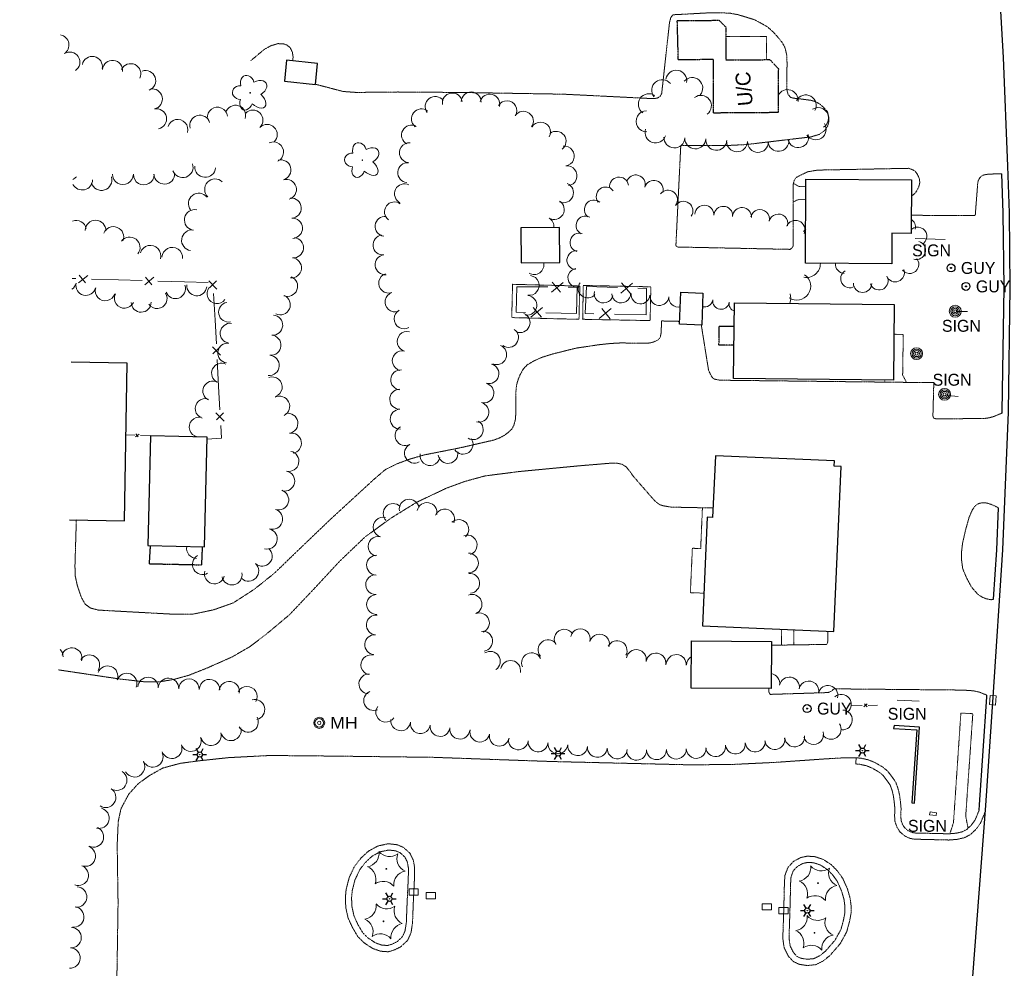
# Model space of a CAD drawing. Extents: x 386588 to 390135, y 96998 to 113606.
# Tile 33 of 92: x 387482 to 387879, y 100133 to 100516. Entities that reach past the tile are written whole.
import ezdxf
from ezdxf.enums import TextEntityAlignment as Align

# ---------------------------------------------------------------- set-up
doc = ezdxf.new("R2010")
doc.units = 0
doc.header["$MEASUREMENT"] = 0
doc.linetypes.add('Wisdot3', pattern=[0.1875, 0.125, -0.0625])
doc.linetypes.add('Wisdot5', pattern=[0.1, 0.05, -0.05])
for name, color, linetype, lineweight in [('E_BLD', 241, 'Continuous', 25), ('E_BLD_Name', 241, 'Continuous', 15), ('E_DRN', 40, 'Continuous', 15), ('E_DWY', 2, 'Wisdot3', 15), ('E_LAND_Vegetation', 3, 'Continuous', 15), ('E_LTG', 21, 'Continuous', 25), ('E_MISCPROP', 30, 'Continuous', 15), ('E_MISCPROP_HvyDash', 241, 'Wisdot3', 25), ('E_MISCPROP_Railing', 30, 'Continuous', 15), ('E_PATH_Sidewalk', 2, 'Wisdot5', 15), ('E_RDWY', 21, 'Continuous', 25), ('E_SGN', 21, 'Continuous', 15), ('E_UTL_EGuyWire', 200, 'Continuous', 25), ('E_UTL_MH', 30, 'Continuous', 15), ('E_WAL', 40, 'Continuous', 25)]:
    doc.layers.add(name, color=color, linetype=linetype, lineweight=lineweight)
doc.styles.add('Style-dot_font5', font='dot_font5.shx')
doc.styles.add('Style-IGR_FONT_0', font='dot_font15.shx')

# ---------------------------------------------------------------- blocks, each defined once
blk = doc.blocks.new('GUY')
at = {"layer": 'E_UTL_EGuyWire'}
for radius in [4, 0.5]:
    blk.add_circle((0, 0), radius, dxfattribs=at)
at = {"layer": 'E_UTL_EGuyWire', "style": 'Style-dot_font5'}
blk.add_text('GUY', height=12, dxfattribs=at).set_placement((10, 0), align=Align.MIDDLE_LEFT)
blk = doc.blocks.new('INLET')
at = {"layer": 'E_DRN', "flags": 128}
blk.add_lwpolyline([(-7.5, 10), (7.5, 10), (7.5, 0), (-7.5, 0)], close=True, dxfattribs=at)
blk = doc.blocks.new('LPOL')
at = {"layer": 'E_LTG'}
for p, q in [((-4, 0), (-1.5, 0)), ((-0.75, 1.3), (-2, 3.46)), ((0.75, 1.3), (2, 3.46)), ((1.5, 0), (4, 0)), ((-2, -3.46), (-0.75, -1.3)), ((2, -3.46), (0.75, -1.3))]:
    blk.add_line(p, q, dxfattribs=at)
for radius in [1.5, 1.5, 1.5, 0.125]:
    blk.add_circle((0, 0), radius, dxfattribs=at)
blk = doc.blocks.new('MH')
at = {"layer": 'E_UTL_MH'}
for radius in [5, 4, 1.5]:
    blk.add_circle((0, 0), radius, dxfattribs=at)
at = {"layer": 'E_UTL_MH', "style": 'Style-dot_font5', "width": 1.111111}
blk.add_text('MH', height=10.8, dxfattribs=at).set_placement((10, 0), align=Align.MIDDLE_LEFT)
blk = doc.blocks.new('CTRE')
at = {"layer": 'E_LAND_Vegetation'}
blk.add_circle((0, 0), 0.223, dxfattribs=at)
for centre, start, end in [((-11.97, 8.96), 280.2067, 5.9716), ((1.81, 14.92), 220.2113, 305.9762), ((13.83, 5.89), 160.2113, 245.9762), ((-13.83, -5.9), 340.2113, 65.9762), ((-1.81, -14.93), 40.2113, 125.9762)]:
    blk.add_arc(centre, 7.87, start, end, dxfattribs=at)
at = {"layer": 'E_LAND_Vegetation', "extrusion": (0, 0, -1)}
blk.add_arc((-12.03, -9.04), 7.87, 354.0728, 79.7489, dxfattribs=at)
blk = doc.blocks.new('POLE')
at = {"layer": 'E_MISCPROP'}
for radius in [4.46, 3.35, 2.23, 1.12]:
    blk.add_circle((0, 0), radius, dxfattribs=at)
blk = doc.blocks.new('SIGN')
at = {"layer": 'E_SGN', "lineweight": 13, "style": 'Style-dot_font5'}
blk.add_text('SIGN', height=12, dxfattribs=at).set_placement((0, 0), align=Align.MIDDLE_CENTER)
blk = doc.blocks.new('DTRE')
at = {"layer": 'E_LAND_Vegetation'}
blk.add_circle((-0.18, 0), 0.183, dxfattribs=at)
for centre, major_axis, ratio in [((-1.87, 5.32), (1.36, -4.98), 0.782863), ((4.06, 2.74), (-5.27, -2.93), 0.691916), ((-5.87, 0.15), (4.93, -0.12), 0.832022), ((-2.49, -5.24), (1.8, 4.86), 0.716896), ((3.54, -3.71), (-5.01, 4.58), 0.560249)]:
    blk.add_ellipse(centre, major_axis=major_axis, ratio=ratio, start_param=1.570796, end_param=4.712389, dxfattribs=at)

msp = doc.modelspace()

# ---------------------------------------------------------------- linework, layer by layer
at = {"layer": 'E_BLD'}
for p, q in [((387589.29, 100499.36), (387588.39, 100490.98)), ((387601.81, 100498.01), (387589.29, 100499.36)), ((387589.29, 100499.36), (387589.29, 100499.36)), ((387600.91, 100489.63), (387601.81, 100498.01)), ((387601.81, 100498.01), (387601.81, 100498.01)), ((387588.39, 100490.98), (387600.91, 100489.63)), ((387600.91, 100489.63), (387600.91, 100489.63)), ((387798.64, 100417.48), (387798.8, 100451.36)), ((387798.8, 100451.36), (387798.8, 100451.36)), ((387798.8, 100451.36), (387841.31, 100451.16)), ((387841.31, 100451.16), (387841.2, 100429.55)), ((387841.31, 100451.16), (387841.31, 100451.16)), ((387699.37, 100431.93), (387683.77, 100431.75)), ((387683.77, 100431.75), (387683.94, 100417.61)), ((387699.37, 100431.93), (387699.37, 100431.93)), ((387699.53, 100417.79), (387699.37, 100431.93)), ((387833.48, 100429.58), (387833.42, 100417.31)), ((387841.2, 100429.55), (387833.48, 100429.58)), ((387833.48, 100429.58), (387833.48, 100429.58)), ((387683.94, 100417.61), (387699.53, 100417.79)), ((387683.94, 100417.61), (387683.94, 100417.61)), ((387833.42, 100417.31), (387798.64, 100417.48)), ((387798.64, 100417.48), (387798.64, 100417.48)), ((387833.42, 100417.31), (387833.42, 100417.31)), ((387747.83, 100392.86), (387748.34, 100405.76)), ((387748.34, 100405.76), (387757.26, 100405.41)), ((387757.26, 100405.41), (387756.75, 100392.5)), ((387757.26, 100405.41), (387757.26, 100405.41)), ((387769.63, 100370.96), (387769.94, 100401.58)), ((387769.94, 100401.58), (387834.41, 100400.92)), ((387834.41, 100400.92), (387834.1, 100370.3)), ((387747.83, 100392.86), (387747.83, 100392.86)), ((387756.75, 100392.5), (387747.83, 100392.86)), ((387756.75, 100392.5), (387756.75, 100392.5)), ((387525.04, 100377.13), (387502.38, 100377.56)), ((387523.85, 100313.63), (387525.04, 100377.13)), ((387525.04, 100377.13), (387525.04, 100377.13)), ((387834.1, 100370.3), (387769.63, 100370.96)), ((387769.63, 100370.96), (387769.63, 100370.96)), ((387834.1, 100370.3), (387834.1, 100370.3)), ((387534.37, 100347.9), (387533.3, 100303.65)), ((387557.28, 100347.34), (387534.37, 100347.9)), ((387556.21, 100303.09), (387557.28, 100347.34)), ((387557.28, 100347.34), (387557.28, 100347.34)), ((387762.26, 100339.89), (387761.16, 100314.94)), ((387810.28, 100337.77), (387762.26, 100339.89)), ((387810.19, 100335.6), (387810.28, 100337.77)), ((387810.28, 100337.77), (387810.28, 100337.77)), ((387810, 100268.97), (387812.94, 100335.48)), ((387812.94, 100335.48), (387810.19, 100335.6)), ((387810.19, 100335.6), (387810.19, 100335.6)), ((387501.72, 100314.04), (387523.85, 100313.63)), ((387758.97, 100315.03), (387757.05, 100271.31)), ((387761.16, 100314.94), (387758.97, 100315.03)), ((387758.97, 100315.03), (387758.97, 100315.03)), ((387761.16, 100314.94), (387761.16, 100314.94)), ((387523.85, 100313.63), (387523.85, 100313.63)), ((387533.3, 100303.65), (387533.3, 100303.65)), ((387533.3, 100303.65), (387556.21, 100303.09)), ((387757.05, 100271.31), (387810, 100268.97)), ((387810, 100268.97), (387810, 100268.97)), ((387752.53, 100246.13), (387752.64, 100265.16)), ((387752.64, 100265.16), (387752.64, 100265.16)), ((387752.64, 100265.16), (387784.9, 100264.98)), ((387784.9, 100264.98), (387784.79, 100245.95)), ((387784.9, 100264.98), (387784.9, 100264.98)), ((387784.79, 100245.95), (387752.53, 100246.13)), ((387784.79, 100245.95), (387784.79, 100245.95))]:
    msp.add_line(p, q, dxfattribs=at)
at = {"layer": 'E_DWY', "flags": 128}
for points in [[(387807.98, 100476.43), (387807.51, 100478.54), (387805.88, 100480.37), (387804.59, 100481.54), (387802.94, 100482.51), (387801.11, 100483.14), (387799.25, 100483.39), (387796.26, 100483.8), (387793.76, 100484.05), (387792.55, 100484.41), (387791.57, 100485.61), (387791.06, 100487.55), (387791.16, 100498.31), (387791.01, 100501.57), (387790.3, 100504.51), (387789.2, 100506.5), (387787.67, 100508.4), (387785.62, 100510.73), (387783.28, 100512.81), (387780.77, 100514.24), (387778.11, 100515.65), (387774.85, 100516.68), (387771.31, 100517.74), (387768.24, 100518.31), (387764.19, 100518.51), (387760, 100518.49), (387745.95, 100517.73), (387744.99, 100517.59), (387744.28, 100516.55), (387743.76, 100514.68), (387740.6, 100485.95), (387739.96, 100484.76), (387738.95, 100484.12), (387737.31, 100483.86), (387700.92, 100485.67), (387659.47, 100486.36), (387634.18, 100486.55), (387622.57, 100486.46), (387618.08, 100486.32), (387612.09, 100486.76), (387600.91, 100489.69)], [(387574.7, 100499.05), (387580.28, 100503.72), (387583.11, 100505.25), (387585.82, 100506.05), (387587.99, 100505.99), (387589.57, 100505.42), (387590.75, 100504.45), (387591.65, 100502.56), (387591.92, 100500.6), (387591.75, 100499.09)], [(387841.28, 100444.66), (387841.89, 100444.97), (387843.03, 100445.94), (387843.58, 100446.9), (387843.99, 100447.64), (387844.47, 100448.81), (387844.69, 100449.96), (387844.61, 100451.3), (387844.18, 100452.44), (387843.52, 100453.72), (387842.85, 100454.57), (387841.82, 100455.22), (387840.21, 100455.77), (387803.52, 100455.05), (387799.61, 100454.41), (387796.83, 100453.12), (387794.99, 100452.14), (387794.09, 100450.93), (387793.68, 100449.54), (387793.57, 100424.28), (387793.1, 100423.59), (387792.34, 100423.09), (387747.17, 100424.03), (387746.44, 100424.39), (387746.34, 100424.87), (387748.3, 100464.98), (387766.2, 100464.92), (387774.76, 100465.36), (387800.79, 100468.44), (387804.19, 100469.46), (387806.45, 100471.08), (387807.56, 100472.9), (387808.04, 100474.72), (387807.98, 100476.43)], [(387877.85, 100453.59), (387872.46, 100453.43), (387870.4, 100453.07), (387869.58, 100452.61), (387868.94, 100452.01), (387868.39, 100450.99), (387868.1, 100450.11), (387867.07, 100436.68), (387841.24, 100436.84)], [(387747.88, 100394.05), (387740.54, 100394.22), (387740.39, 100389.51), (387740.01, 100387.66), (387739.53, 100386.95), (387738.65, 100386.31), (387737.54, 100385.82), (387736.15, 100385.41), (387734.84, 100385.23), (387724.01, 100385.35), (387719.95, 100385.13), (387715.25, 100384.62), (387705.95, 100383.24), (387696.73, 100380.92), (387691.91, 100379.41), (387688.9, 100378.02), (387686.44, 100376.57), (387684.83, 100374.93), (387683.47, 100372.48), (387682.62, 100370.36), (387682.01, 100368.15), (387681.76, 100364.98), (387681.8, 100357.59), (387681.6, 100354.53), (387680.99, 100352.21), (387680.2, 100350.7), (387679.09, 100349.6), (387677.4, 100348.23), (387675.09, 100347.01), (387672.9, 100346.19), (387659.4, 100343.08), (387644.78, 100340.19), (387638.61, 100338.39), (387634.02, 100336.68), (387629.23, 100334.35), (387624.63, 100330.43), (387607.34, 100314.54), (387593.23, 100301.05), (387584.44, 100292.54), (387576.29, 100286.02), (387567.77, 100280.51), (387559.76, 100277.7), (387551.48, 100275.97), (387543.76, 100275.95), (387523.9, 100277.03), (387513.35, 100277.62), (387510.24, 100278.43), (387508.11, 100279.94), (387506.53, 100282.66), (387504.91, 100287.41), (387504.03, 100291.41), (387503.93, 100295.38), (387504.49, 100313.99)], [(387877.92, 100357.08), (387874.26, 100355.57), (387872.53, 100355.13), (387870.47, 100354.83), (387851.04, 100354.79), (387850.25, 100355.04), (387850, 100355.9), (387850.36, 100369.4), (387839.27, 100369.45), (387764.13, 100370.32), (387762.73, 100370.57), (387761.88, 100370.76), (387761.05, 100371.35), (387760.27, 100372.65), (387759.49, 100374.4), (387756.59, 100392.51)], [(387497.36, 100253.49), (387522.08, 100249.82), (387532.41, 100248.65), (387537.98, 100248.69), (387543.74, 100249.63), (387549.81, 100251.31), (387557.52, 100254.37), (387567.31, 100258.73), (387574.42, 100262.83), (387581.01, 100267.82), (387590.51, 100275.79), (387601.19, 100287.07), (387610.64, 100297.25), (387620.96, 100307.12), (387631.38, 100314.69), (387641.75, 100321.09), (387653.89, 100326.83), (387661.25, 100329.52), (387669.43, 100331.74), (387683.11, 100333.49), (387707.23, 100335.79), (387720.53, 100336.9), (387722.41, 100336.91), (387724.61, 100336.4), (387726.37, 100335.3), (387727.75, 100333.56), (387729.15, 100331.6), (387730.95, 100329.51), (387733, 100327.16), (387734.73, 100325.18), (387736.41, 100323.24), (387738.07, 100321.41), (387739.79, 100320.14), (387741.27, 100319.68), (387744.3, 100319.14), (387761.33, 100318.79)], [(387874.38, 100281.96), (387873.59, 100281.78), (387871.45, 100282.19), (387869.9, 100282.81), (387868.08, 100284.02), (387865.54, 100286.92), (387863.52, 100290.7), (387862.02, 100294.31), (387861.59, 100297.58), (387861.51, 100300.77), (387861.97, 100304.62), (387863.13, 100309.76), (387864.57, 100314.92), (387865.83, 100317.91), (387866.99, 100319.62), (387868.39, 100320.58), (387869.96, 100320.9), (387871.4, 100320.87), (387873.5, 100320.24), (387876.4, 100318.92)], [(387807.66, 100269.08), (387807.54, 100264.43), (387807.05, 100263.78), (387784.89, 100263.44)], [(387783.76, 100245.96), (387783.83, 100244.56), (387784.36, 100243.62), (387807.75, 100244.36), (387809.17, 100245), (387810.09, 100245.86), (387862.06, 100245.36), (387866.34, 100245.06), (387868.82, 100244.52), (387871.8, 100243.28)], [(387481.64, 100046.3), (387487.47, 100048.04), (387492.64, 100050.21), (387496.36, 100052.3), (387499.72, 100055.17), (387503.14, 100059.56), (387505.56, 100063.93), (387509.65, 100074.27), (387513.76, 100085.99), (387517.39, 100097.37), (387518.81, 100104.48), (387520, 100114.9), (387520.91, 100132.64), (387521.32, 100159.54), (387520.97, 100182.89), (387521.38, 100192.3), (387522.48, 100197.48), (387525.62, 100203.38), (387529.43, 100207.59), (387533.77, 100210.76), (387539.35, 100213.91), (387546.43, 100215.82), (387554.1, 100216.85), (387565.96, 100218.12), (387582.51, 100218.98), (387608.02, 100218.74), (387648.36, 100218.24), (387697.18, 100216.52), (387751.33, 100215.23), (387768.23, 100215.33), (387786.45, 100216.2), (387806.43, 100217.6), (387814.23, 100218.05), (387819.08, 100218.07)], [(387819.08, 100218.07), (387818.83, 100215.58), (387820.66, 100215.4), (387823.2, 100214.84), (387825.56, 100213.85), (387828.46, 100212.18), (387829.81, 100211.03), (387831.01, 100209.53), (387832.73, 100207.13), (387833.62, 100204.66), (387834.1, 100202.5), (387834.42, 100199.94), (387834.66, 100197.51), (387834.54, 100194.61), (387834.72, 100192.17), (387835.53, 100189.98), (387836.7, 100188.17), (387838.62, 100186.53), (387840.69, 100185.59), (387842.29, 100185.24), (387856.46, 100184.89), (387859.76, 100185.16), (387862.82, 100185.87), (387865.19, 100187.14), (387867.44, 100189.27), (387869.21, 100191.72), (387870.94, 100195.93)], [(387819.08, 100218.07), (387821.06, 100217.87), (387823.95, 100217.23), (387826.68, 100216.1), (387829.91, 100214.23), (387831.61, 100212.78), (387833, 100211.04), (387834.96, 100208.31), (387836.02, 100205.36), (387836.56, 100202.93), (387836.91, 100200.21), (387837.16, 100197.58), (387837.05, 100194.65), (387837.19, 100192.7), (387837.78, 100191.1), (387838.6, 100189.83), (387839.98, 100188.66), (387841.48, 100187.97), (387842.59, 100187.73), (387856.39, 100187.4), (387859.37, 100187.64), (387861.93, 100188.23), (387863.71, 100189.19), (387865.55, 100190.93), (387867.01, 100192.94), (387868.63, 100196.88)], [(387640.42, 100159.78), (387640.08, 100151.23), (387639.46, 100147.39), (387638.1, 100144.39), (387635.3, 100141.81), (387632.7, 100140.53), (387630.28, 100139.82), (387627.17, 100140.05), (387624.05, 100141.15), (387620.56, 100143.43), (387618.03, 100145.94), (387615.88, 100149.59), (387614.12, 100153.41), (387613.18, 100157.63), (387613, 100161.54), (387613.31, 100164.94), (387614.53, 100169.69), (387616.63, 100174.17), (387619.33, 100177.66), (387622.36, 100180.45), (387626.23, 100182.52), (387630.34, 100183.39), (387633.83, 100183), (387636.41, 100181.92), (387639.04, 100179.59), (387640.38, 100176.83), (387640.95, 100173.73), (387640.89, 100169.55)], [(387637.92, 100159.88), (387637.59, 100151.48), (387637.04, 100148.12), (387636.03, 100145.89), (387633.87, 100143.89), (387631.79, 100142.87), (387630.01, 100142.35), (387627.69, 100142.52), (387625.16, 100143.41), (387622.14, 100145.38), (387620.02, 100147.49), (387618.1, 100150.75), (387616.5, 100154.21), (387615.67, 100157.97), (387615.5, 100161.48), (387615.78, 100164.51), (387616.89, 100168.84), (387618.77, 100172.86), (387621.18, 100175.96), (387623.82, 100178.4), (387627.09, 100180.15), (387630.47, 100180.86), (387633.2, 100180.55), (387635.06, 100179.77), (387637.01, 100178.04), (387637.99, 100176.05), (387638.45, 100173.52), (387638.39, 100169.59)], [(387789.79, 100155.25), (387789.45, 100145.34), (387789.98, 100141.45), (387791.61, 100138.15), (387793.69, 100135.89), (387795.96, 100134.79), (387799.25, 100134.28), (387802.69, 100134.61), (387805.76, 100136.13), (387808.42, 100138.27), (387812.54, 100143.01), (387815.23, 100147.87), (387816.36, 100152.06), (387817.04, 100155.61), (387816.97, 100158.53), (387816.59, 100161.47), (387815.5, 100165.26), (387813.61, 100169.45), (387811.44, 100172.47), (387808.95, 100174.98), (387805.7, 100177.09), (387802.29, 100178.21), (387799.31, 100178.37), (387796.73, 100177.83), (387793.79, 100176.29), (387791.47, 100173.74), (387790.31, 100170.6), (387790.1, 100167.55), (387790.02, 100163.74)], [(387792.29, 100155.17), (387791.96, 100145.46), (387792.4, 100142.2), (387793.7, 100139.57), (387795.2, 100137.93), (387796.71, 100137.21), (387799.32, 100136.8), (387802, 100137.06), (387804.41, 100138.25), (387806.67, 100140.08), (387810.48, 100144.45), (387812.9, 100148.82), (387813.93, 100152.62), (387814.54, 100155.81), (387814.47, 100158.34), (387814.13, 100160.96), (387813.15, 100164.4), (387811.44, 100168.2), (387809.53, 100170.85), (387807.36, 100173.03), (387804.62, 100174.82), (387801.83, 100175.73), (387799.51, 100175.85), (387797.58, 100175.45), (387795.34, 100174.28), (387793.65, 100172.42), (387792.78, 100170.07), (387792.6, 100167.44), (387792.52, 100163.69)], [(387638.39, 100169.59), (387637.92, 100159.88)], [(387640.88, 100169.47), (387640.42, 100159.76)], [(387790.02, 100163.75), (387789.79, 100155.24)], [(387792.52, 100163.69), (387792.29, 100155.17)]]:
    msp.add_lwpolyline(points, dxfattribs=at)
at = {"layer": 'E_LAND_Vegetation'}
for centre, radius, start, end in [((387497.45, 100505.53), 4.08, 300.8717, 80.3856), ((387501.87, 100498.59), 4.08, 303.1104, 123.1104), ((387510.91, 100496.81), 4.08, 348.4443, 168.4443), ((387519.08, 100495.23), 4.08, 353.6991, 173.6991), ((387526.43, 100493.88), 4.08, 334.954, 154.954), ((387532.44, 100491.13), 4.08, 289.9582, 109.9582), ((387746.49, 100491.08), 4.23, 350.523, 170.523), ((387740.82, 100487.29), 4.23, 39.1554, 219.1554), ((387752.92, 100488.13), 4.23, 319.1316, 139.1316), ((387535.12, 100483.71), 4.08, 281.9066, 101.9066), ((387649.22, 100480.73), 4.01, 36.8887, 216.8887), ((387656.13, 100482.12), 4.01, 9.3288, 189.3288), ((387663.74, 100482.56), 4.01, 358.2272, 178.2272), ((387671.25, 100481.67), 4.01, 345.396, 165.396), ((387735.42, 100481.62), 4.23, 55.149, 235.149), ((387756.41, 100480.97), 4.23, 307.062, 127.062), ((387791.39, 100483.27), 4.23, 352.538, 153.2393), ((387798.7, 100481.13), 4.23, 331.7737, 151.7737), ((387568.69, 100477.13), 4.08, 342.7677, 162.7677), ((387678.19, 100479.03), 4.01, 329.269, 149.269), ((387536.8, 100475.73), 4.08, 281.9066, 101.9066), ((387554.32, 100473.1), 4.08, 16.1523, 196.1523), ((387561.37, 100476.34), 4.08, 6.3854, 186.3854), ((387575.69, 100475.18), 4.08, 314.8942, 134.8942), ((387643.67, 100475.71), 4.01, 51.5873, 231.5873), ((387684.82, 100474.77), 4.01, 325.2298, 145.2298), ((387734.49, 100474.73), 4.23, 90.6994, 270.6994), ((387803.67, 100476.01), 4.23, 301.4369, 121.4369), ((387545.39, 100471.41), 4.08, 342.3914, 162.3914), ((387581.45, 100469.4), 4.08, 314.8942, 134.8942), ((387639.68, 100469.15), 4.01, 61.4439, 241.4439), ((387691.77, 100470.43), 4.01, 330.2433, 150.2433), ((387802.7, 100471.5), 4.23, 213.1669, 33.1669), ((387698, 100466.68), 4.01, 307.1694, 127.1694), ((387738.14, 100470.25), 4.23, 161.2897, 341.2897), ((387795.64, 100468.34), 4.23, 195.082, 15.082), ((387584.01, 100462.35), 4.08, 295.1221, 115.1221), ((387638.8, 100462.05), 4.01, 85.6324, 265.6324), ((387701.37, 100460.7), 4.01, 277.7888, 97.7888), ((387745.71, 100468.21), 4.23, 177.6647, 357.6647), ((387754.16, 100467.86), 4.23, 177.6647, 357.6647), ((387762.66, 100467.28), 4.23, 175.9982, 355.9982), ((387771.02, 100466.69), 4.23, 178.3431, 358.3431), ((387779.48, 100466.44), 4.23, 178.3431, 358.3431), ((387787.67, 100466.86), 4.23, 185.4594, 5.4594), ((387547.37, 100456.21), 4.2, 199.2962, 19.2962), ((387586.97, 100455.1), 4.08, 285.7659, 105.7659), ((387638.15, 100454.03), 4.01, 85.2274, 265.2274), ((387523.28, 100453.39), 4.2, 179.4999, 359.4999), ((387531.68, 100453.32), 4.2, 179.4999, 359.4999), ((387539.99, 100453.62), 4.2, 182.3392, 2.3392), ((387556.46, 100456.33), 4.2, 175.8436, 355.8436), ((387702.45, 100452.75), 4.01, 277.7888, 97.7888), ((387730.14, 100449.29), 3.81, 343.1775, 163.1775), ((387501.4, 100455.19), 4.2, 292.8114, 317.9742), ((387506.84, 100451.23), 4.2, 208.2564, 358.7496), ((387514.62, 100451.06), 4.2, 196.7723, 16.7723), ((387560.46, 100447.29), 4.2, 46.9621, 226.9621), ((387589.18, 100447.25), 4.08, 285.7659, 105.7659), ((387636.84, 100445.49), 4.01, 63.3372, 243.3372), ((387701.01, 100445.9), 4.01, 248.1197, 68.1197), ((387723.41, 100448.42), 3.81, 8.8323, 188.8323), ((387737.44, 100447.09), 3.81, 343.1775, 163.1775), ((387553.92, 100441.55), 4.2, 37.7412, 217.7412), ((387718.01, 100444.41), 3.81, 36.8912, 216.8912), ((387743.15, 100443.13), 3.81, 322.9564, 142.9564), ((387591.13, 100439.75), 4.08, 273.3989, 93.3989), ((387632.8, 100438.22), 4.01, 53.8332, 233.8332), ((387697.29, 100439.16), 4.01, 238.6843, 58.6843), ((387713.21, 100439.14), 3.81, 51.4062, 231.4062), ((387749.38, 100438.66), 3.81, 324.4925, 144.4925), ((387552.31, 100434.96), 4.2, 79.3709, 259.3709), ((387757.8, 100437.06), 3.81, 356.7195, 176.7195), ((387765.42, 100436.63), 3.81, 356.7195, 176.7195), ((387773.01, 100436.15), 3.81, 356.3453, 176.3453), ((387780.26, 100435.33), 3.81, 346.3452, 166.3452), ((387787.67, 100433.53), 3.81, 346.3452, 166.3452), ((387504.4, 100430.53), 4.2, 13.8585, 109.6821), ((387512.23, 100430.64), 4.2, 358.3424, 178.3424), ((387591.61, 100431.6), 4.08, 273.3989, 93.3989), ((387629, 100432.38), 4.01, 82.8262, 262.8262), ((387693.12, 100432.31), 4.01, 354.2948, 58.6843), ((387709.88, 100432.71), 3.81, 63.4564, 243.4564), ((387794.56, 100430.98), 3.81, 337.9102, 157.9102), ((387839.25, 100432.12), 3.69, 346.605, 57.505), ((387519.42, 100428.05), 4.2, 337.7798, 157.7798), ((387551.15, 100426.73), 4.2, 82.1704, 262.1704), ((387707.44, 100425.86), 3.81, 73.8455, 253.8455), ((387800.61, 100427.74), 3.81, 119.8766, 136.6479), ((387843.85, 100428.38), 3.69, 309.1595, 129.1595), ((387525.98, 100423.82), 4.2, 322.104, 142.104), ((387592.03, 100423.76), 4.08, 264.2737, 84.2737), ((387628.15, 100424.85), 4.01, 96.0852, 276.0852), ((387843.32, 100422.7), 3.69, 254.0112, 74.0112), ((387534.37, 100420.49), 4.2, 342.6791, 162.6791), ((387543.18, 100419.66), 4.2, 356.4884, 176.4884), ((387706.19, 100418.7), 3.81, 84.5806, 264.5806), ((387591.22, 100415.64), 4.08, 264.2737, 84.2737), ((387629.01, 100416.87), 4.01, 96.0852, 276.0852), ((387689.1, 100416.94), 4.01, 240.0986, 11.1099), ((387799.02, 100417.34), 5.59, 258.6931, 1.1293), ((387814.39, 100417.05), 3.69, 174.2526, 267.5251), ((387840.62, 100417.05), 3.69, 219.6814, 39.6814), ((387630.5, 100409.44), 4.01, 108.5556, 288.5556), ((387706.58, 100411.61), 3.81, 99.3604, 279.3604), ((387816.49, 100411.28), 3.69, 120.6581, 300.6581), ((387834.79, 100413.65), 3.69, 201.4112, 21.4112), ((387500.53, 100410.4), 4.01, 302.6776, 346.4369), ((387508.32, 100408.52), 4.01, 166.4369, 346.4369), ((387589.66, 100408.22), 4.08, 248.9001, 68.9001), ((387687.15, 100408.54), 4.01, 261.4226, 81.4226), ((387710.69, 100407.3), 3.81, 142.104, 322.104), ((387795.11, 100408.22), 5.59, 235.6579, 55.6579), ((387821.64, 100409.41), 3.69, 179.4607, 359.4607), ((387828.26, 100410.41), 3.69, 199.0884, 19.0884), ((387516.15, 100406.36), 4.01, 162.9171, 342.9171), ((387537.1, 100403.24), 4.01, 213.9035, 33.9035), ((387544.51, 100407.22), 4.01, 200.046, 20.046), ((387553.09, 100408.38), 4.01, 173.9473, 353.9473), ((387561.23, 100405.24), 4.01, 142.6966, 322.6966), ((387633.05, 100401.84), 4.01, 108.5556, 288.5556), ((387717.15, 100405.28), 3.81, 166.6608, 346.6608), ((387724.27, 100405.28), 3.81, 181.8336, 1.8336), ((387732.08, 100404.93), 3.81, 175.097, 355.097), ((387523.87, 100403.36), 4.01, 154.3294, 334.3294), ((387530.63, 100401.76), 4.01, 180.6978, 0.6978), ((387565.9, 100397.76), 4.01, 100.9059, 280.9059), ((387586.7, 100400.74), 4.08, 245.5839, 65.5839), ((387686.2, 100400.51), 4.01, 263.2441, 83.2441), ((387739.68, 100404.28), 3.81, 175.097, 355.097), ((387747.28, 100403.63), 3.81, 175.097, 282.6068), ((387757.89, 100403.21), 3.35, 255.4308, 351.7263), ((387764.52, 100402.25), 3.35, 171.7263, 351.7263), ((387771.14, 100401.28), 3.35, 171.7263, 248.3694), ((387787.09, 100403.23), 5.59, 340.3312, 19.4966), ((387636.67, 100395.11), 4.01, 119.9117, 299.9117), ((387683.48, 100393.53), 4.01, 247.4534, 67.4534), ((387566.55, 100389.27), 4.01, 82.9317, 262.9317), ((387583.65, 100392.55), 4.08, 265.1257, 85.1257), ((387637.89, 100385.93), 4.01, 75.9777, 255.9777), ((387678.83, 100387.54), 4.01, 234.6478, 54.6478), ((387565.57, 100381.32), 4.01, 82.9317, 262.9317), ((387582.95, 100384.43), 4.08, 265.1257, 85.1257), ((387635.95, 100378.14), 4.01, 75.9777, 255.9777), ((387674.04, 100380.62), 4.01, 246.8533, 66.8533), ((387582.26, 100376.29), 4.08, 265.1257, 85.1257), ((387563.08, 100373.17), 4.01, 64.0372, 244.0372), ((387635.29, 100370.45), 4.01, 85.2698, 265.2698), ((387670.94, 100372.94), 4.01, 255.1413, 75.1413), ((387559.55, 100365.96), 4.01, 63.6639, 243.6639), ((387583.45, 100367.59), 4.08, 289.691, 109.691), ((387634.92, 100362.64), 4.01, 91.3798, 271.3798), ((387668.88, 100365.18), 4.01, 255.1413, 75.1413), ((387556.44, 100358.88), 4.01, 71.8324, 251.8324), ((387586.49, 100359.78), 4.08, 296.7638, 116.7638), ((387635.11, 100354.62), 4.01, 91.3798, 271.3798), ((387666.87, 100357.39), 4.01, 255.8112, 75.8112), ((387554.05, 100351.46), 4.01, 78.7017, 258.7017), ((387589.77, 100352.94), 4.08, 280.1606, 100.1606), ((387664.6, 100350.37), 4.01, 238.0109, 58.0109), ((387637.1, 100347.97), 4.01, 118.0825, 298.0825), ((387552.48, 100343.6), 4.01, 78.7017, 104.5348), ((387591.22, 100344.91), 4.08, 280.1606, 100.1606), ((387660.48, 100344.5), 4.01, 214.3188, 34.3188), ((387590.17, 100337.64), 4.08, 258.0779, 78.0779), ((387640.88, 100340.89), 4.01, 118.0825, 298.0825), ((387647.15, 100339.9), 4.01, 169.1274, 349.1274), ((387654.39, 100340.78), 4.01, 189.6254, 9.6254), ((387588.48, 100329.66), 4.08, 258.0779, 78.0779), ((387586.08, 100322.06), 4.08, 252.2639, 72.2639), ((387638.74, 100318.31), 4.01, 10.2335, 190.2335), ((387583.6, 100314.29), 4.08, 252.2639, 72.2639), ((387632.29, 100316.58), 4.01, 45.5641, 225.5641), ((387645.92, 100316.96), 4.01, 348.9252, 168.9252), ((387653.06, 100314.35), 4.01, 336.9257, 156.9257), ((387628.21, 100311.08), 4.01, 75.235, 255.235), ((387658.76, 100310.12), 4.01, 313.4318, 133.4318), ((387581.44, 100306.32), 4.08, 255.1044, 75.1044), ((387626.17, 100303.32), 4.01, 75.235, 255.235), ((387662.14, 100303.86), 4.01, 290.0857, 110.0857), ((387553.04, 100302.52), 4.08, 169.4616, 269.5154), ((387579.43, 100299.4), 4.08, 228.0705, 48.0705), ((387555.4, 100296.04), 4.08, 120.0555, 300.0555), ((387625.57, 100295.73), 4.01, 87.2531, 267.2531), ((387662.64, 100296.59), 4.01, 269.9364, 89.9364), ((387573.97, 100293.34), 4.08, 228.0705, 48.0705), ((387560.21, 100292.3), 4.08, 164.9076, 344.9076), ((387567.26, 100291.85), 4.08, 191.5542, 11.5542), ((387625.24, 100287.89), 4.01, 92.3838, 272.3838), ((387663.14, 100288.41), 4.01, 275.4643, 95.4643), ((387625.58, 100279.87), 4.01, 92.3838, 272.3838), ((387664.1, 100279.93), 4.01, 291.759, 111.759), ((387625.51, 100271.63), 4.01, 85.2742, 265.2742), ((387667.07, 100272.48), 4.01, 291.759, 111.759), ((387624.85, 100263.64), 4.01, 85.2742, 265.2742), ((387668.41, 100265.06), 4.01, 277.8509, 97.8509), ((387701.29, 100265.86), 4.01, 32.025, 212.025), ((387707.78, 100265.99), 4.01, 345.138, 165.138), ((387715.54, 100263.93), 4.01, 345.138, 165.138), ((387502.68, 100258.27), 4.12, 343.8722, 163.8722), ((387694.77, 100261.62), 4.01, 39.1556, 219.1556), ((387722.62, 100261.24), 4.01, 332.8193, 152.8193), ((387495.05, 100258.84), 4.12, 359.7521, 44.521), ((387509.76, 100255.44), 4.12, 327.6547, 147.6547), ((387623.28, 100255.51), 4.01, 77.0314, 257.0314), ((387671.48, 100256.97), 4.01, 303.2216, 123.2216), ((387688.12, 100256.39), 4.01, 25.2575, 205.2575), ((387730.37, 100257.65), 4.01, 349.8894, 169.8894), ((387738.27, 100256.25), 4.01, 349.8894, 169.8894), ((387746.47, 100255.66), 4.01, 356.1565, 176.1565), ((387754.57, 100255.42), 4.01, 119.3924, 178.62), ((387517.12, 100250.97), 4.12, 338.9002, 158.9002), ((387679.65, 100253.27), 4.01, 349.0052, 169.0052), ((387524.81, 100248), 4.12, 338.9002, 158.9002), ((387533.43, 100246.41), 4.12, 357.3317, 177.3317), ((387622.49, 100247.83), 4.01, 85.8436, 265.8436), ((387784.22, 100248.02), 4.01, 349.5939, 81.3072), ((387792.11, 100246.57), 4.01, 349.5939, 169.5939), ((387541.67, 100246.03), 4.12, 357.3317, 177.3317), ((387549.95, 100245.74), 4.12, 358.7535, 178.7535), ((387558.2, 100245.56), 4.12, 358.7535, 178.7535), ((387566.15, 100244.71), 4.12, 351.6149, 171.6149), ((387573.31, 100242.72), 4.12, 331.0243, 151.0243), ((387799.92, 100244.99), 4.01, 347.8504, 167.8504), ((387807.67, 100243.21), 4.01, 345.8933, 165.8933), ((387624.43, 100241.13), 4.01, 112.9338, 292.9338), ((387813.06, 100239.61), 4.01, 309.8952, 129.8952), ((387576.34, 100237.48), 4.12, 283.5877, 103.5877), ((387629.3, 100236.45), 4.01, 144.476, 324.476), ((387573.77, 100232.51), 4.12, 208.3579, 28.3579), ((387813.47, 100233.31), 4.01, 267.0364, 87.0364), ((387635.36, 100232.96), 4.01, 171.706, 351.706), ((387643.29, 100231.8), 4.01, 171.706, 351.706), ((387651.22, 100230.69), 4.01, 172.299, 352.299), ((387808.96, 100229.52), 4.01, 214.1722, 34.1722), ((387558.83, 100227.12), 4.12, 193.8274, 13.8274), ((387566.84, 100229.09), 4.12, 193.8274, 13.8274), ((387659.17, 100229.61), 4.01, 172.299, 352.299), ((387667.24, 100228.43), 4.01, 168.0458, 348.0458), ((387675.09, 100226.77), 4.01, 168.0458, 348.0458), ((387794.21, 100226.49), 4.01, 186.3728, 6.3728), ((387801.86, 100227.42), 4.01, 195.7662, 15.7662), ((387542.99, 100221.88), 4.12, 200.3971, 20.3971), ((387550.71, 100224.76), 4.12, 200.3971, 20.3971), ((387682.78, 100225.31), 4.01, 174.0442, 354.0442), ((387690.76, 100224.48), 4.01, 174.0442, 354.0442), ((387698.72, 100223.69), 4.01, 174.7513, 354.7513), ((387706.71, 100222.95), 4.01, 174.7513, 354.7513), ((387714.67, 100222.26), 4.01, 175.7083, 355.7083), ((387762.32, 100222.56), 4.01, 187.5328, 7.5328), ((387770.33, 100223.6), 4.01, 186.0799, 6.0799), ((387778.31, 100224.45), 4.01, 186.0799, 6.0799), ((387786.21, 100225.4), 4.01, 188.0648, 8.0648), ((387535.36, 100218.36), 4.12, 204.8623, 24.8623), ((387722.67, 100221.67), 4.01, 175.7083, 355.7083), ((387730.48, 100221.08), 4.01, 181.6865, 1.6865), ((387738.49, 100221.31), 4.01, 181.6865, 1.6865), ((387746.5, 100221.56), 4.01, 182.0587, 2.0587), ((387754.52, 100221.84), 4.01, 182.0587, 2.0587), ((387527.95, 100214.42), 4.12, 209.4955, 29.4955), ((387520.79, 100209.01), 4.12, 237.0288, 57.0288), ((387516.3, 100202.09), 4.12, 237.0288, 57.0288), ((387513.65, 100193.68), 4.12, 255.8096, 75.8096), ((387511.37, 100186.12), 4.12, 246.2138, 66.2138), ((387508.13, 100178.4), 4.12, 249.9344, 69.9344), ((387505.3, 100170.65), 4.12, 249.9344, 69.9344), ((387504.58, 100161.91), 4.12, 266.1708, 86.1708), ((387503.46, 100153.88), 4.12, 262.0693, 82.0693), ((387502.39, 100145.54), 4.12, 267.0106, 87.0106), ((387501.95, 100137.3), 4.12, 267.0106, 87.0106)]:
    msp.add_arc(centre, radius, start, end, dxfattribs=at)
at = {"layer": 'E_MISCPROP_HvyDash', "flags": 128}
msp.add_lwpolyline([(387746.89, 100515.35), (387763.77, 100515.47), (387766.52, 100512.65), (387766.51, 100499.51), (387784.22, 100499.6), (387787.65, 100495.96), (387787.58, 100478.24), (387761.5, 100478.06), (387761.48, 100499.64), (387747.31, 100499.5)], close=True, dxfattribs=at)
for points in [[(387769.77, 100384.51), (387763.7, 100384.47), (387763.84, 100392.15), (387769.85, 100392.15)], [(387534.28, 100303.62), (387533.84, 100296.32), (387555.1, 100295.87), (387555.39, 100303.11)]]:
    msp.add_lwpolyline(points, dxfattribs=at)
at = {"layer": 'E_MISCPROP_Railing'}
for p, q in [((387505.41, 100409.61), (387509.06, 100412.6)), ((387505.66, 100412.71), (387508.25, 100409.59)), ((387532.08, 100408.81), (387535.73, 100411.81)), ((387532.33, 100411.91), (387534.92, 100408.79)), ((387557.92, 100410.4), (387561.21, 100407.02)), ((387561.03, 100410.41), (387558.14, 100407.57)), ((387696.12, 100405.76), (387700.8, 100409.79)), ((387696.36, 100409.82), (387699.84, 100405.82)), ((387724.11, 100405.49), (387728.89, 100409.41)), ((387724.44, 100409.54), (387727.83, 100405.46)), ((387692.47, 100399.69), (387687.78, 100395.78)), ((387692.17, 100395.69), (387688.79, 100399.69)), ((387720.19, 100399.2), (387715.38, 100395.19)), ((387719.88, 100395.09), (387716.42, 100399.2)), ((387559.36, 100383.76), (387562.65, 100380.38)), ((387562.46, 100383.77), (387559.58, 100380.93)), ((387560.79, 100357.12), (387564.08, 100353.74)), ((387563.9, 100357.13), (387561.01, 100354.29)), ((387528.42, 100347.49), (387529.77, 100348.59)), ((387528.52, 100348.64), (387529.47, 100347.48)), ((387823.47, 100239.81), (387822.11, 100238.56)), ((387823.44, 100238.6), (387822.36, 100239.76))]:
    msp.add_line(p, q, dxfattribs=at)
at = {"layer": 'E_MISCPROP_Railing', "flags": 128}
for points in [[(387502.74, 100411.36), (387504.35, 100411.31)], [(387510.65, 100411.12), (387521.49, 100410.8)], [(387521.49, 100410.8), (387531.02, 100410.51)], [(387537.32, 100410.32), (387548.15, 100410)], [(387548.15, 100410), (387557.68, 100409.72)], [(387559.86, 100405.31), (387560.45, 100394.48)], [(387685.71, 100397.68), (387681.96, 100397.76), (387682.21, 100408.02)], [(387682.21, 100408.02), (387694.68, 100407.95)], [(387702.92, 100407.9), (387706.47, 100407.88), (387706.18, 100397.25)], [(387713.25, 100397.14), (387709.74, 100397.22), (387710.23, 100408.09)], [(387710.23, 100408.09), (387722.72, 100407.71)], [(387730.97, 100407.47), (387734.48, 100407.36), (387734.27, 100396.66)], [(387706.18, 100397.25), (387693.86, 100397.51)], [(387560.45, 100394.48), (387560.96, 100384.96)], [(387734.27, 100396.66), (387721.62, 100396.95)], [(387561.3, 100378.67), (387561.88, 100367.84)], [(387561.88, 100367.84), (387562.4, 100358.32)], [(387562.74, 100352.03), (387563.01, 100346.96), (387557.26, 100346.59)], [(387524.5, 100348.25), (387528.03, 100348.12)], [(387530.36, 100348.04), (387534.37, 100347.9)], [(387821.46, 100239.11), (387817.21, 100238.99)], [(387827.66, 100239.27), (387823.93, 100239.17)]]:
    msp.add_lwpolyline(points, dxfattribs=at)
at = {"layer": 'E_PATH_Sidewalk', "flags": 128}
for points in [[(387766.52, 100508.93), (387782.86, 100508.97), (387782.94, 100499.6)], [(387798.79, 100448.47), (387795.95, 100448.48), (387793.72, 100449.69)], [(387798.77, 100443.22), (387795.87, 100443.24), (387793.65, 100442.21)], [(387839.31, 100369.45), (387837.79, 100372.39), (387838.04, 100388.75), (387834.29, 100388.84)], [(387830.58, 100369.55), (387830.61, 100370.34)], [(387757.63, 100284.46), (387752.16, 100284.61), (387752.98, 100302.55), (387756.33, 100302.44), (387757.03, 100318.88)], [(387788.92, 100269.9), (387788.87, 100263.5)], [(387793.96, 100269.68), (387793.86, 100263.58)], [(387856.86, 100187.43), (387858.31, 100192.02), (387861.28, 100236.09), (387866.1, 100235.83), (387863.23, 100194.52), (387864.18, 100189.63)]]:
    msp.add_lwpolyline(points, dxfattribs=at)
for points in [[(387680.11, 100395.57), (387707.23, 100394.88), (387707.58, 100408.29), (387680.46, 100408.99)], [(387708.72, 100394.89), (387735.95, 100394.36), (387736.22, 100407.98), (387708.98, 100408.52)]]:
    msp.add_lwpolyline(points, close=True, dxfattribs=at)
at = {"layer": 'E_RDWY', "flags": 128}
for points in [[(387854.51, 99985.55), (387859.54, 100042.38), (387863.29, 100092.95), (387865.16, 100117.52), (387871.29, 100198.85), (387874.26, 100242.49), (387878.22, 100301.85), (387880.44, 100357.46), (387881.18, 100407.65), (387880.87, 100437.87), (387880.25, 100456.58), (387878.46, 100500.44), (387876.48, 100535.71), (387874.48, 100562.96), (387872.09, 100591.16), (387868.27, 100634.71), (387865.37, 100669.59), (387862.64, 100699.57), (387859.34, 100738.63), (387856.17, 100774.49), (387852.17, 100820.42), (387848.64, 100860.9), (387844.74, 100906.24), (387841.29, 100945.55)], [(387877.92, 100357.08), (387877.94, 100357.52), (387878.68, 100407.65), (387878.37, 100437.82), (387877.85, 100453.59)], [(387874.38, 100281.96), (387875.72, 100301.98), (387876.4, 100318.92)], [(387868.63, 100196.88), (387868.79, 100199.02), (387871.76, 100242.66), (387871.8, 100243.28)]]:
    msp.add_lwpolyline(points, dxfattribs=at)
at = {"layer": 'E_SGN'}
for p, q in [((387854.97, 100427.1), (387842.81, 100427.46)), ((387859.39, 100398.04), (387863.97, 100397.97)), ((387856.03, 100364.1), (387860.12, 100363.76)), ((387835.53, 100241.31), (387844.43, 100240.93)), ((387848.94, 100196.31, 1608.5), (387848.62, 100195.1, 1608.56)), ((387848.62, 100195.1, 1608.56), (387851.34, 100194.72, 1608.48)), ((387851.43, 100195.82, 1608.46), (387848.94, 100196.31, 1608.5)), ((387851.34, 100194.72, 1608.48), (387851.43, 100195.82, 1608.46))]:
    msp.add_line(p, q, dxfattribs=at)
at = {"layer": 'E_WAL'}
for p, q in [((387834.32, 100231.04, 1608.75), (387834.1, 100229.93, 1608.81)), ((387844.59, 100230.37, 1608.69), (387834.32, 100231.04, 1608.75)), ((387834.1, 100229.93, 1608.81), (387843.54, 100229.29, 1608.61)), ((387843.54, 100229.29, 1608.61), (387841.55, 100199.87, 1608.83)), ((387842.52, 100199.8, 1608.76), (387844.59, 100230.37, 1608.69)), ((387841.55, 100199.87, 1608.83), (387842.52, 100199.8, 1608.76))]:
    msp.add_line(p, q, dxfattribs=at)

# ---------------------------------------------------------------- block references
at = {"layer": 'E_DRN', "xscale": 0.25, "yscale": 0.25, "zscale": 0.25, "rotation": 265.6128950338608}
msp.add_blockref('INLET', (387872.93, 100241.36), dxfattribs=at)
at = {"layer": 'E_DRN', "xscale": 0.25, "yscale": 0.25, "zscale": 0.25}
for p in [(387640.56, 100162.66), (387647.46, 100161.23), (387782.95, 100156.69), (387789.79, 100155.17)]:
    msp.add_blockref('INLET', p, dxfattribs=at)
at = {"layer": 'E_LAND_Vegetation'}
for name, p, xscale, yscale, zscale in [('DTRE', (387574.74, 100486.22), 0.6769248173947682, 0.6769248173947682, 0.6769248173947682), ('DTRE', (387619.98, 100459.06), 0.6769248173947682, 0.6769248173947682, 0.6769248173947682), ('CTRE', (387629.54, 100173.25), 0.7108526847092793, 0.7108526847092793, 0.7108526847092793), ('CTRE', (387803.66, 100167.48), 0.7108526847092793, 0.7108526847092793, 0.7108526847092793), ('CTRE', (387628.42, 100152.11), 0.7108526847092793, 0.7108526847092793, 0.7108526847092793), ('CTRE', (387802.21, 100147.47), 0.7108526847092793, 0.7108526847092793, 0.7108526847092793)]:
    msp.add_blockref(name, p, dxfattribs=dict(at, xscale=xscale, yscale=yscale, zscale=zscale))
at = {"layer": 'E_LTG', "xscale": 0.692840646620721, "yscale": 0.692840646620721, "zscale": 0.692840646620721}
for p in [(387821.55, 100220.95), (387554.27, 100219.35), (387698.8, 100219.74), (387630.78, 100161.17), (387799.33, 100156.45)]:
    msp.add_blockref('LPOL', p, dxfattribs=at)
at = {"layer": 'E_MISCPROP', "xscale": 0.5377037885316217, "yscale": 0.5377037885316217, "zscale": 0.5377037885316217}
for p in [(387858.99, 100398.14), (387843.41, 100381.04), (387854.71, 100364.62)]:
    msp.add_blockref('POLE', p, dxfattribs=at)
at = {"layer": 'E_SGN', "xscale": 0.3999999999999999, "yscale": 0.3999999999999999, "zscale": 0.3999999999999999}
for p in [(387849.46, 100422.68), (387861.49, 100392.26), (387857.73, 100370.51), (387839.63, 100235.79), (387847.78, 100190.61)]:
    msp.add_blockref('SIGN', p, dxfattribs=at)
at = {"layer": 'E_UTL_EGuyWire', "xscale": 0.3999999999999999, "yscale": 0.3999999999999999, "zscale": 0.3999999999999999}
for p in [(387857.3, 100415.59), (387863.34, 100408.15), (387799.25, 100237.9)]:
    msp.add_blockref('GUY', p, dxfattribs=at)
at = {"layer": 'E_UTL_MH', "xscale": 0.4444444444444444, "yscale": 0.4444444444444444, "zscale": 0.4444444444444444}
msp.add_blockref('MH', (387602.45, 100232.15), dxfattribs=at)

# ---------------------------------------------------------------- texts
at = {"layer": 'E_BLD_Name', "style": 'Style-IGR_FONT_0'}
msp.add_text('U/C', height=6, rotation=95.0584, dxfattribs=at).set_placement((387774.41, 100480.92), align=Align.MIDDLE_LEFT)

doc.saveas('drawing.dxf')
